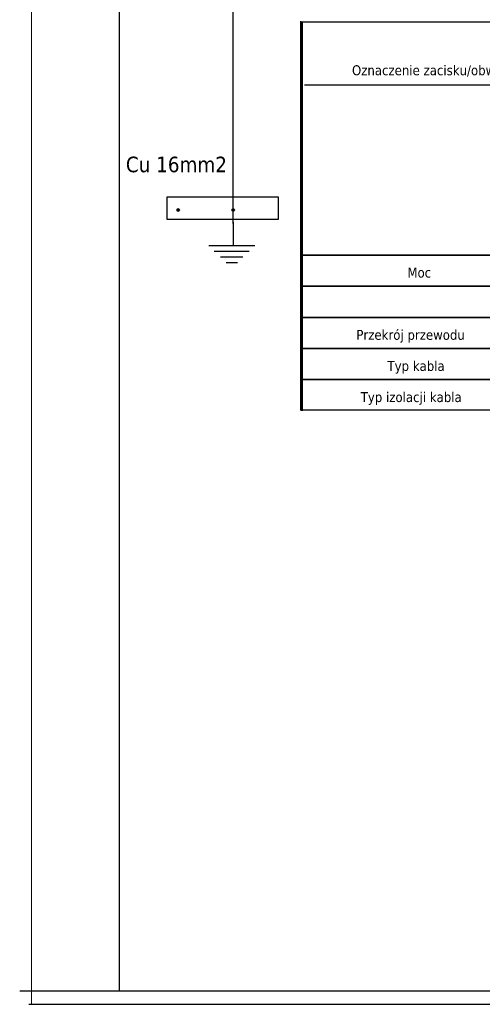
# Model space of a CAD drawing. Header units: millimetres. Extents: x 18084 to 52399, y 38174 to 56392.
# Tile 45 of 256: x 18180 to 18924, y 48612 to 50193. Entities that reach past the tile are written whole.
import ezdxf

# ---------------------------------------------------------------- set-up
doc = ezdxf.new("R2010")
doc.units = ezdxf.units.MM
doc.header["$LTSCALE"] = 100
for name, color, linetype in [('3', 7, 'Continuous'), ('4', 7, 'Continuous'), ('5', 7, 'Continuous')]:
    doc.layers.add(name, color=color, linetype=linetype)
doc.layers.add('_M_TABELKA RZUT CAŁOŚCI', color=7, linetype='Continuous', lineweight=20)
doc.styles.add('TAHOMA', font='tahoma.ttf')

msp = doc.modelspace()

# ---------------------------------------------------------------- hatches: boundary and pattern name
at = {"linetype": 'Continuous'}
h = msp.add_hatch(color=256, dxfattribs=at)
h.set_gradient(color1=(0, 0, 255), color2=(0, 0, 153), one_color=1, tint=0.3)
h.paths.add_polyline_path([(18437.3, 49887.5, 1), (18432.9, 49887.5, 1)])
h = msp.add_hatch(color=256, dxfattribs=at)
h.set_gradient(color1=(0, 0, 255), color2=(0, 0, 153), one_color=1, tint=0.3)
h.paths.add_polyline_path([(18525.6, 49887.5, 1), (18521.2, 49887.5, 1)])

# ---------------------------------------------------------------- linework, layer by layer
for p, q in [((18340.6, 48632.3), (18340.6, 51547.3)), ((18340.6, 48632.3), (18340.6, 51547.3)), ((18523.4, 49868.2), (18523.4, 49830.8))]:
    msp.add_line(p, q, dxfattribs=at)
for centre in [(18435.1, 49887.5), (18523.4, 49887.5)]:
    msp.add_circle(centre, 2.18, dxfattribs=at)
at = {"layer": '3', "color": 7}
for points in [[(18632.4, 49565.7), (18632.4, 50190.7)], [(18632.4, 50190.7), (18632.4, 50140.7)], [(18632.4, 50140.7), (18632.4, 50190.7)], [(18633.4, 50190), (18633.4, 49565)], [(18633.4, 50190), (18633.4, 50140)], [(18634.4, 49565), (18634.4, 50190)], [(18634.4, 49565), (18634.4, 50190)], [(18634.4, 50190), (18634.4, 49565)], [(18634.4, 50140), (18634.4, 50190)], [(18634.4, 50190), (19009.4, 50190)], [(18634.4, 50190), (18634.4, 50140)], [(18634.4, 50140), (18634.4, 50190)], [(18632.4, 50140.7), (18632.4, 50090.7)], [(18632.4, 50090.7), (18632.4, 50140.7)], [(18633.4, 50140), (18633.4, 50090)], [(18634.4, 50140), (18634.4, 50090)], [(18634.4, 50090), (18634.4, 50140)], [(18632.4, 49817.7), (18632.4, 50090.7)], [(18633.4, 50090), (18633.4, 49817)], [(18634.4, 49815), (18634.4, 50090)], [(18634.4, 50090), (18634.4, 49817)], [(18634.4, 49817), (18634.4, 50090)], [(18888.1, 50088.3), (18638.1, 50088.3)], [(18962.6, 50088.3), (18712.6, 50088.3)], [(19053.1, 50088.3), (18803.1, 50088.3)], [(19168.5, 50088.3), (18918.5, 50088.3)], [(18632.4, 49765.7), (18632.4, 49817.7)], [(18632.4, 49817.7), (18632.4, 49765.7)], [(18633.4, 49817), (18633.4, 49767)], [(18634.4, 49817), (18634.4, 49765)], [(18634.4, 49765), (18634.4, 49817)], [(18634.4, 49765), (18634.4, 49815)], [(18634.4, 49815), (19009.4, 49815)], [(19009.4, 49815), (18634.4, 49815)], [(18632.4, 49715.7), (18632.4, 49765.7)], [(18632.4, 49765.7), (18632.4, 49715.7)], [(18633.4, 49767), (18633.4, 49717)], [(18634.4, 49715), (18634.4, 49765)], [(18634.4, 49765), (19009.4, 49765)], [(19009.4, 49765), (18634.4, 49765)], [(18634.4, 49765), (18634.4, 49715)], [(18632.4, 49715.7), (18632.4, 49665.7)], [(18632.4, 49665.7), (18632.4, 49715.7)], [(18633.4, 49717), (18633.4, 49665)], [(18634.4, 49665), (18634.4, 49715)], [(18634.4, 49715), (19009.4, 49715)], [(19009.4, 49715), (18634.4, 49715)], [(18634.4, 49665), (18634.4, 49715)], [(18634.4, 49715), (18634.4, 49665)], [(18632.4, 49615.7), (18632.4, 49665.7)], [(18632.4, 49665.7), (18632.4, 49615.7)], [(18633.4, 49665), (18633.4, 49615)], [(18634.4, 49615), (18634.4, 49665)], [(18634.4, 49665), (19009.4, 49665)], [(19009.4, 49665), (18634.4, 49665)], [(18634.4, 49665), (18634.4, 49615)], [(18634.4, 49615), (18634.4, 49665)], [(18632.4, 49565.7), (18632.4, 49615.7)], [(18632.4, 49615.7), (18632.4, 49565.7)], [(18633.4, 49615), (18633.4, 49565)], [(18634.4, 49565), (18634.4, 49615)], [(18634.4, 49615), (19009.4, 49615)], [(19009.4, 49615), (18634.4, 49615)], [(18634.4, 49615), (18634.4, 49565)], [(18634.4, 49565), (18634.4, 49615)]]:
    msp.add_lwpolyline(points, dxfattribs=at)
at = {"layer": '3', "color": 252}
msp.add_lwpolyline([(18634.4, 50190), (19009.4, 50190), (19009.4, 49566), (18634.4, 49566)], close=True, dxfattribs=at)
at = {"layer": '4', "color": 7}
for points in [[(18558.2, 49829.9), (18484.2, 49829.9)], [(18549.2, 49820.9), (18493.2, 49820.9)], [(18539.2, 49811.9), (18503.2, 49811.9)], [(18530.2, 49802.9), (18512.2, 49802.9)]]:
    msp.add_lwpolyline(points, dxfattribs=at)
at = {"layer": '5'}
for p, q in [((18523.4, 49866.1), (18523.4, 50265.9)), ((20100, 48632.6), (18180.5, 48632.4)), ((20263.9, 48632.5), (18344.4, 48632.5)), ((20263.9, 48632.5), (18344.4, 48632.5)), ((18195.3, 48611.5), (22395.3, 48611.5))]:
    msp.add_line(p, q, dxfattribs=at)
msp.add_lwpolyline([(18417.3, 49908.6), (18595.6, 49908.6), (18595.6, 49872.1), (18417.3, 49872.1)], close=True, dxfattribs=at)
at = {"layer": '_M_TABELKA RZUT CAŁOŚCI', "color": 1, "linetype": 'Continuous'}
msp.add_line((18199.6, 48611.5), (18199.6, 51581.5), dxfattribs=at)
msp.add_line((18199.6, 48611.5), (18199.6, 51581.5), dxfattribs=at)

# ---------------------------------------------------------------- texts
at = {"layer": '3', "style": 'TAHOMA'}
for s, p in [('Oznaczenie zacisku/obwodu', (18714.4, 50104)), ('Moc', (18803.4, 49779)), ('Przekrój przewodu', (18721.4, 49679)), ('Typ kabla', (18771.4, 49629)), ('Typ izolacji kabla', (18728.4, 49579))]:
    msp.add_text(s, height=16, dxfattribs=at).set_placement(p)
at = {"layer": '4', "style": 'TAHOMA'}
msp.add_text('Cu 16mm2', height=25, dxfattribs=at).set_placement((18351.1, 49948.2))

doc.saveas('drawing.dxf')
